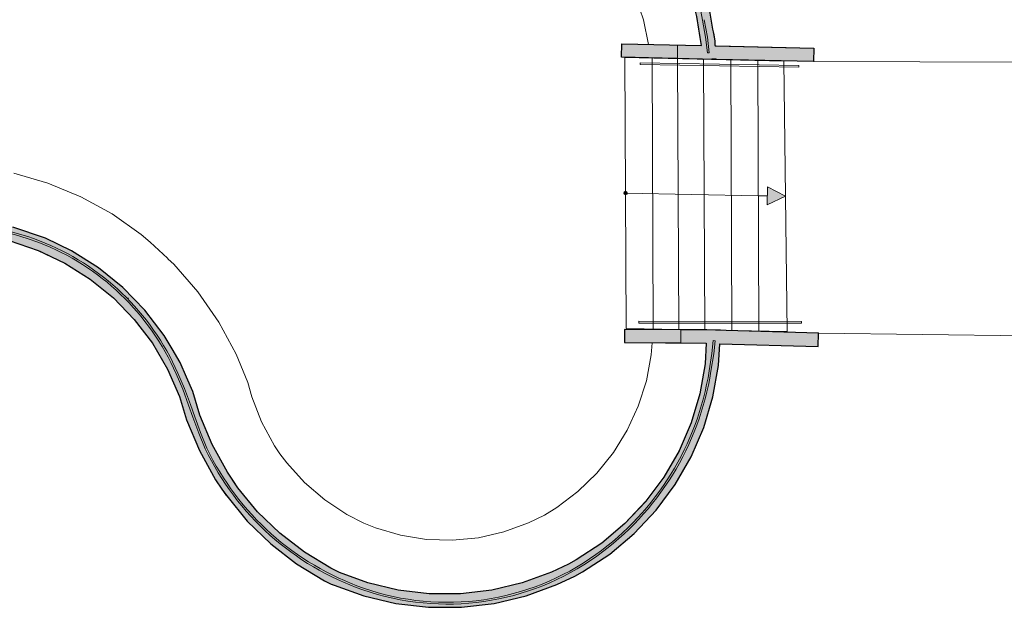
# Model space of a CAD drawing. Extents: x -6068 to 35118, y -17738 to 67348.
# Tile 120 of 243: x 2142 to 3231, y -2739 to -2089. Entities that reach past the tile are written whole.
import ezdxf

# ---------------------------------------------------------------- set-up
doc = ezdxf.new("R2010")
doc.units = 0
doc.header["$LTSCALE"] = 15
doc.linetypes.add('Continua', pattern=[0])
doc.linetypes.add('Cui_CONTINU', pattern=[0])
for name, color, linetype in [('EDL_EXTERIEUR', 9, 'Cui_CONTINU'), ('EDL_RDJ murs & cloisons', 5, 'CONTINUOUS'), ('PIS-fond de plan', 7, 'Cui_CONTINU')]:
    doc.layers.add(name, color=color, linetype=linetype)
for name, color, linetype, lineweight, true_color in [('Enveloppe (vert.) Courbe - NIVEAUX - Style par défaut', 7, 'Continua', 0, 0x000000), ('Enveloppe - NIVEAUX - Style par défaut', 7, 'Continua', 0, 0x000000), ('Garde-corps - Traverse - NIVEAUX - Style par défaut', 7, 'Continua', 0, 0x000000), ('Échelle - NIVEAUX - Style par défaut', 7, 'Continua', 0, 0x000000)]:
    doc.layers.add(name, color=color, linetype=linetype, lineweight=lineweight, true_color=true_color)

# ---------------------------------------------------------------- blocks, each defined once
blk = doc.blocks.new('EDL_RDJ plan_2025 10 17')
at = {"layer": 'EDL_RDJ murs & cloisons', "linetype": 'Continuous', "ltscale": 0.08}
h = blk.add_hatch(color=9, dxfattribs=at)
h.dxf.hatch_style = 1
edge = h.paths.add_edge_path()
edge.add_line((2556.7, -1669.1), (2572.4, -1669.2))
edge.add_line((2572.4, -1669.2), (2576.2, -1682.4))
edge.add_line((2576.2, -1682.4), (2579.9, -1695.7))
edge.add_arc((42696.7, 14278.5), 43180.2, 201.71211, 201.73612)
edge.add_arc((-127963.9, -53738.2), 140535.1, 21.720424, 21.727801, ccw=False)
edge.add_arc((12035.5, 2925.6), 10527.2, 206.24265, 206.33555)
edge.add_arc((15378.1, 5950.8), 14915.6, 211.05929, 211.18587)
edge.add_arc((360324.5, 278451.8), 454400.5, 218.074874, 218.078992)
edge.add_arc((217010.4, 212550.8), 303152, 224.996914, 225.003086)
edge.add_arc((-660696.6, -848561.5), 1075644.9, 51.9221974, 51.9239371, ccw=False)
edge.add_arc((-405330.8, -676816.3), 788713.5, 58.8449428, 58.8473154, ccw=False)
edge.add_arc((-81401.6, -184168.4), 200779.5, 65.223877, 65.231741, ccw=False)
edge.add_arc((288, -7080.2), 5758.1, 64.4369, 64.79868, ccw=False)
edge.add_arc((-28066.8, -50769.7), 57798.9, 57.718251, 57.75337, ccw=False)
edge.add_arc((7185.3, 3468.4), 6933.8, 230.79704, 231.08979)
edge.add_arc((-5911.8, -10438.3), 12201, 44.06774, 44.23411, ccw=False)
edge.add_arc((43474.5, 29034.8), 51089.8, 217.33866, 217.37839)
edge.add_arc((-4344.1, -6265.5), 8396.1, 30.44505, 30.6868, ccw=False)
edge.add_arc((43439, 15829.5), 44296.2, 203.75065, 203.79647)
edge.add_arc((17279.2, 2326.4), 15020.3, 196.91371, 197.04885)
edge.add_arc((1336974, 237663.2), 1355425.5, 190.187775, 190.1892725)
edge.add_arc((2947.9, -2113.1), 22.7, 177.7535, 192.049)
edge.add_line((2925.7, -2117.9), (3034.9, -2120.4))
edge.add_line((3034.9, -2120.4), (3034.6, -2135.2))
edge.add_line((3034.6, -2135.2), (2926.9, -2132.7))
edge.add_line((2926.9, -2132.7), (2821.9, -2130.1))
edge.add_line((2821.9, -2130.1), (2822.3, -2115.5))
edge.add_line((2822.3, -2115.5), (2910.7, -2117.5))
edge.add_arc((1871.1, -2276.2), 1051.6, 8.6769, 10.7011)
edge.add_arc((509871, 152748.8), 530082.5, 196.979256, 196.982893, ccw=False)
edge.add_arc((1079395.7, 472171), 1176324.4, 203.7727889, 203.7744279, ccw=False)
edge.add_arc((280490.4, 161958.1), 322420.7, 210.563172, 210.569152, ccw=False)
edge.add_arc((404168.6, 304391.9), 504890.8, 217.35654, 217.360359, ccw=False)
edge.add_arc((-1332563.6, -1298338.9), 1861156.8, 44.1503444, 44.1513803)
edge.add_arc((372418.1, 453585.2), 586603.9, 230.941865, 230.9451517, ccw=False)
edge.add_arc((-675372.2, -1076120.4), 1270363.1, 57.7349633, 57.7364809)
edge.add_arc((373657, 776720.1), 862443.1, 244.5271875, 244.529423, ccw=False)
edge.add_arc((4848, 2747.2), 5090.8, 245.1406, 245.4778, ccw=False)
edge.add_arc((7846.7, 6662.1), 9961.8, 238.74706, 238.94533, ccw=False)
edge.add_arc((7635.1, 4500.6), 8059.2, 231.80058, 232.04565, ccw=False)
edge.add_arc((154.9, -4304.8), 3513.2, 44.7189, 45.2811)
edge.add_arc((23423.2, 14506.3), 26432.2, 218.03953, 218.11425, ccw=False)
edge.add_arc((-61137.6, -40295.6), 74475.1, 31.140784, 31.166869)
edge.add_arc((3834.9, -1121.4), 1397.4, 206.0733, 206.8391, ccw=False)
edge.add_arc((177757, 68081.7), 188577.7, 201.718361, 201.72985, ccw=False)
edge.add_arc((2876.4, -1608.2), 324.1, 194.2174, 196.5343, ccw=False)
edge.add_line((2562.3, -1687.8), (2556.7, -1669.1))
h = blk.add_hatch(color=9, dxfattribs=at)
h.dxf.hatch_style = 1
h.paths.add_polyline_path([(2825.2, -2431.3), (2825.2, -2445.9), (2915.8, -2446.5), (2914.5, -2469.6), (2908.6, -2502.7), (2899, -2534.8), (2885.7, -2565.7), (2868.9, -2594.8), (2849, -2621.5), (2825.8, -2646.2), (2800.1, -2667.8), (2772, -2686.2), (2763.5, -2690.9), (2744.7, -2699.9), (2712.1, -2711.7), (2678.4, -2719.7), (2643.9, -2723.7), (2609.3, -2723.7), (2574.9, -2719.7), (2541.1, -2711.7), (2509.8, -2700.4), (2500.4, -2695.6), (2471, -2677.9), (2443.8, -2656.9), (2419.2, -2633), (2397.4, -2606.4), (2385.9, -2589.4), (2368.9, -2558.6), (2355.4, -2526.1), (2347.6, -2500.1), (2340.5, -2484.1), (2333.5, -2468.1), (2324.6, -2453), (2315.7, -2438), (2294.5, -2410.2), (2270.1, -2385.1), (2243, -2363.1), (2213.4, -2344.4), (2184.5, -2330.4), (2148.5, -2318.1), (2113.7, -2310.8), (2078.3, -2307.6), (2042.8, -2308.7), (2007.6, -2313.9), (1973.3, -2323.3), (1940.4, -2336.7), (1921.2, -2346.8), (1906.5, -2353), (1891.8, -2359.2), (1861.1, -2368), (1829.6, -2372.9), (1810.1, -2373.9), (1782.6, -2373.6), (1749.3, -2369.7), (1716.7, -2362), (1685.2, -2350.6), (1655.3, -2335.5), (1627.3, -2317.1), (1601.6, -2295.5), (1578.6, -2271.2), (1566, -2255), (1561.1, -2247.8), (1543.9, -2218.1), (1530.3, -2186.6), (1520.5, -2153.7), (1514.5, -2119.9), (1512.7, -2095.9), (1510.6, -2034.2), (1510.8, -1930.9), (1510.9, -1827.6), (1495.6, -1827.8), (1495.3, -2034.2), (1495.3, -2034.7), (1495.3, -2042.7), (1497.1, -2096.4), (1499, -2121.7), (1505.3, -2157.3), (1515.7, -2191.9), (1530, -2225.1), (1548.4, -2257.1), (1566.6, -2281.2), (1590.9, -2306.9), (1617.9, -2329.6), (1647.5, -2349), (1679, -2364.9), (1712.2, -2377), (1746.6, -2385.1), (1781.7, -2389.2), (1810.6, -2389.5), (1831, -2388.4), (1864.5, -2383.2), (1897, -2373.9), (1928.2, -2360.7), (1947.1, -2350.8), (1978.3, -2338.1), (2010.8, -2329.2), (2044.2, -2324.2), (2077.8, -2323.2), (2111.4, -2326.2), (2144.4, -2333.2), (2176.4, -2344), (2205.9, -2358.1), (2233.9, -2375.7), (2259.6, -2396.6), (2282.7, -2420.4), (2302.8, -2446.7), (2319.6, -2475.2), (2332.9, -2505.4), (2340.7, -2531.3), (2354.8, -2565.4), (2372.7, -2597.7), (2379.5, -2608), (2385, -2615.4), (2407.8, -2643.4), (2433.7, -2668.6), (2462.3, -2690.6), (2493.2, -2709.3), (2500.5, -2713), (2503.9, -2714.2), (2536.8, -2726.1), (2572.2, -2734.5), (2608.4, -2738.7), (2644.8, -2738.7), (2681, -2734.5), (2716.4, -2726.1), (2750.6, -2713.6), (2770.4, -2704.3), (2778.8, -2699.6), (2809, -2679.8), (2836.1, -2657.1), (2848.2, -2644.2), (2860.3, -2631.4), (2881.4, -2603), (2899.1, -2572.4), (2913.1, -2540), (2923.2, -2506.1), (2929.4, -2471.3), (2930.8, -2447.3), (3039.6, -2450.4), (3040.1, -2435.4), (2937.7, -2432.5), (2931.4, -2432.3), (2916.4, -2431.9), (2887.5, -2431.7)])
at = {"layer": 'Échelle - NIVEAUX - Style par défaut', "ltscale": 0.1, "true_color": 0x000000}
blk.add_hatch(color=18, dxfattribs=at).paths.add_polyline_path([(3003.4, -2284.1), (2983.7, -2273.7), (2983.2, -2293.7)])
at = {"layer": 'Échelle - NIVEAUX - Style par défaut', "ltscale": 0.1, "true_color": 0xbc8f8f}
h = blk.add_hatch(color=253, dxfattribs=at)
edge = h.paths.add_edge_path()
edge.add_arc((2826.5, -2280.5), 2, 0, 360)
at = {"layer": 'EDL_EXTERIEUR', "linetype": 'Continua', "lineweight": 0, "ltscale": 0.1}
for p, q in [((3683.2, -2137), (3034.6, -2135.2)), ((3040.3, -2435.4), (3681.2, -2443.6))]:
    blk.add_line(p, q, dxfattribs=at)
at = {"layer": 'EDL_RDJ murs & cloisons', "linetype": 'Continuous', "ltscale": 0.08}
for points in [[(2661.2, -1821.6, -0.000008), (2686.9, -1841.7, -0.00001), (2714.8, -1858.6, -0.000034)], [(2919, -2077.4, 0.000007), (2925.2, -2112.3, 0.062457), (2925.7, -2117.9), (3034.9, -2120.4), (3034.6, -2135.2), (2926.9, -2132.7), (2821.9, -2130.1), (2822.3, -2115.5), (2910.7, -2117.5, 0.008833), (2904.4, -2080.9, -0.000016), (2894.6, -2048.7, -0.000007), (2881, -2017.9, -0.000026), (2863.9, -1989, -0.000017), (2843.5, -1962.2, 0.000005), (2820, -1938.1, -0.000014), (2793.9, -1916.9, 0.000007), (2765.5, -1898.9, -0.00001), (2735.1, -1884.4, -0.001471)]]:
    blk.add_lwpolyline(points, format="xyb", dxfattribs=at)
for points in [[(2825.2, -2431.3), (2825.2, -2445.9), (2915.8, -2446.5), (2914.5, -2469.6), (2908.6, -2502.7), (2899, -2534.8), (2885.7, -2565.7), (2868.9, -2594.8), (2849, -2621.5), (2825.8, -2646.2), (2800.1, -2667.8), (2772, -2686.2), (2763.5, -2690.9), (2744.7, -2699.9), (2712.1, -2711.7), (2678.4, -2719.7), (2643.9, -2723.7), (2609.3, -2723.7), (2574.9, -2719.7), (2541.1, -2711.7), (2509.8, -2700.4), (2500.4, -2695.6), (2471, -2677.9), (2443.8, -2656.9), (2419.2, -2633), (2397.4, -2606.4), (2385.9, -2589.4), (2368.9, -2558.6), (2355.4, -2526.1), (2347.6, -2500.1), (2340.5, -2484.1), (2333.5, -2468.1), (2324.6, -2453), (2315.7, -2438), (2294.5, -2410.2), (2270.1, -2385.1), (2243, -2363.1), (2213.4, -2344.4), (2184.5, -2330.4), (2148.5, -2318.1)], [(2144.4, -2333.2), (2176.4, -2344), (2205.9, -2358.1), (2233.9, -2375.7), (2259.6, -2396.6), (2282.7, -2420.4), (2302.8, -2446.7), (2319.6, -2475.2), (2332.9, -2505.4), (2340.7, -2531.3), (2354.8, -2565.4), (2372.7, -2597.7), (2379.5, -2608), (2385, -2615.4), (2407.8, -2643.4), (2433.7, -2668.6), (2462.3, -2690.6), (2493.2, -2709.3), (2500.5, -2713), (2503.9, -2714.2), (2536.8, -2726.1), (2572.2, -2734.5), (2608.4, -2738.7), (2644.8, -2738.7), (2681, -2734.5), (2716.4, -2726.1), (2750.6, -2713.6), (2770.4, -2704.3), (2778.8, -2699.6), (2809, -2679.8), (2836.1, -2657.1), (2848.2, -2644.2), (2860.3, -2631.4), (2881.4, -2603), (2899.1, -2572.4), (2913.1, -2540), (2923.2, -2506.1), (2929.4, -2471.3), (2930.8, -2447.3), (3039.6, -2450.4), (3040.1, -2435.4), (2937.7, -2432.5), (2931.4, -2432.3), (2916.4, -2431.9), (2887.5, -2431.7), (2825.2, -2431.3)]]:
    blk.add_lwpolyline(points, dxfattribs=at)
at = {"layer": 'Enveloppe (vert.) Courbe - NIVEAUX - Style par défaut', "color": 18, "linetype": 'Continua', "lineweight": 20, "ltscale": 0.1, "true_color": 0x000000}
for p, q in [((2837, -2060.9), (2846.4, -2089.1)), ((2925.2, -2112.3), (2919, -2077.4)), ((2846.4, -2089.1), (2851.7, -2116.2)), ((2925.7, -2117.9), (2925.2, -2112.3)), ((2187.2, -2269.6), (2149.4, -2258.7)), ((2223.6, -2284.6), (2187.2, -2269.6)), ((2258.1, -2303.7), (2223.6, -2284.6)), ((2290.2, -2326.5), (2258.1, -2303.7)), ((2182.2, -2329.5), (2148.5, -2318.1)), ((2184.5, -2330.4), (2182.2, -2329.5)), ((2213.4, -2344.4), (2184.5, -2330.4)), ((2300.4, -2334.9), (2290.2, -2326.5)), ((2144.4, -2333.2), (2176.4, -2344)), ((2319.6, -2352.7), (2300.4, -2334.9)), ((2176.4, -2344), (2178.5, -2344.8)), ((2178.5, -2344.8), (2205.9, -2358.1)), ((2243, -2363.1), (2213.4, -2344.4)), ((2320.3, -2353.6), (2319.6, -2352.7)), ((2326.5, -2359.3), (2320.3, -2353.6)), ((2205.9, -2358.1), (2233.9, -2375.7)), ((2270.1, -2385.1), (2243, -2363.1)), ((2353.1, -2389.8), (2326.5, -2359.3)), ((2233.9, -2375.7), (2259.6, -2396.6)), ((2294.5, -2410.2), (2270.1, -2385.1)), ((2259.6, -2396.6), (2282.7, -2420.4)), ((2275.8, -2396.6), (2276.2, -2397.1)), ((2376.2, -2423.2), (2353.1, -2389.8)), ((2315.7, -2438), (2294.5, -2410.2)), ((2282.7, -2420.4), (2302.8, -2446.7)), ((2395.5, -2458.8), (2376.2, -2423.2)), ((2333.5, -2468.1), (2315.7, -2438)), ((2302.8, -2446.7), (2319.6, -2475.2)), ((2856, -2446.1), (2854.8, -2459.6)), ((2915.8, -2446.5), (2914.5, -2469.6)), ((2929.4, -2471.3), (2930.8, -2447.3)), ((2408.5, -2490.1), (2395.5, -2458.8)), ((2854.8, -2459.6), (2849.5, -2488.3)), ((2347.6, -2500.1), (2333.5, -2468.1)), ((2914.5, -2469.6), (2908.6, -2502.7)), ((2923.2, -2506.1), (2929.4, -2471.3)), ((2319.6, -2475.2), (2332.9, -2505.4)), ((2412.9, -2505.8), (2408.5, -2490.1)), ((2849.5, -2488.3), (2840.6, -2516.2)), ((2332.9, -2505.4), (2340.7, -2531.3)), ((2355.4, -2526.1), (2347.6, -2500.1)), ((2423.6, -2533.4), (2412.9, -2505.8)), ((2908.6, -2502.7), (2899, -2534.8)), ((2913.1, -2540), (2923.2, -2506.1)), ((2840.6, -2516.2), (2828.4, -2542.7)), ((2368.9, -2558.6), (2355.4, -2526.1)), ((2340.7, -2531.3), (2354.8, -2565.4)), ((2437.9, -2560), (2423.6, -2533.4)), ((2899, -2534.8), (2885.7, -2565.7)), ((2828.4, -2542.7), (2813, -2567.5)), ((2899.1, -2572.4), (2913.1, -2540)), ((2385.9, -2589.4), (2368.9, -2558.6)), ((2444, -2569), (2437.9, -2560)), ((2354.8, -2565.4), (2372.7, -2597.7)), ((2451.6, -2579.1), (2444, -2569)), ((2813, -2567.5), (2794.7, -2590.3)), ((2885.7, -2565.7), (2868.9, -2594.8)), ((2471.3, -2600.7), (2451.6, -2579.1)), ((2881.4, -2603), (2899.1, -2572.4)), ((2392.4, -2599.2), (2385.9, -2589.4)), ((2794.7, -2590.3), (2773.7, -2610.6)), ((2372.7, -2597.7), (2379.5, -2608)), ((2397.4, -2606.4), (2392.4, -2599.2)), ((2493.5, -2619.7), (2471.3, -2600.7)), ((2860.3, -2631.4), (2881.4, -2603)), ((2379.5, -2608), (2384.8, -2615.3)), ((2384.8, -2615.3), (2385, -2615.4)), ((2385, -2615.4), (2407.8, -2643.4)), ((2419.2, -2633), (2397.4, -2606.4)), ((2773.7, -2610.6), (2750.4, -2628.2)), ((2517.9, -2635.9), (2493.5, -2619.7)), ((2848.8, -2621.7), (2825.8, -2646.2)), ((2443.8, -2656.9), (2419.2, -2633)), ((2536.8, -2645.7), (2517.9, -2635.9)), ((2736.7, -2636.7), (2719, -2645.4)), ((2750.4, -2628.2), (2736.7, -2636.7)), ((2836.1, -2657.1), (2860.3, -2631.4)), ((2407.8, -2643.4), (2433.7, -2668.6)), ((2549.7, -2650.9), (2536.8, -2645.7)), ((2719, -2645.4), (2691.9, -2655.4)), ((2825.8, -2646.2), (2800.1, -2667.8)), ((2471, -2677.9), (2443.8, -2656.9)), ((2577.4, -2659.1), (2549.7, -2650.9)), ((2691.9, -2655.4), (2663.7, -2661.9)), ((2809, -2679.8), (2836.1, -2657.1)), ((2433.7, -2668.6), (2462.3, -2690.6)), ((2606, -2663.7), (2577.4, -2659.1)), ((2634.9, -2664.6), (2606, -2663.7)), ((2663.7, -2661.9), (2634.9, -2664.6)), ((2800.1, -2667.8), (2772, -2686.2)), ((2500.4, -2695.6), (2471, -2677.9)), ((2778.8, -2699.6), (2809, -2679.8)), ((2462.3, -2690.6), (2493.2, -2709.3)), ((2763.5, -2690.9), (2744.7, -2699.9)), ((2772, -2686.2), (2763.5, -2690.9)), ((2509.8, -2700.4), (2500.4, -2695.6)), ((2541.1, -2711.7), (2509.8, -2700.4)), ((2744.7, -2699.9), (2712.1, -2711.7)), ((2770.4, -2704.3), (2778.8, -2699.6)), ((2493.2, -2709.3), (2500.5, -2713)), ((2500.5, -2713), (2502.6, -2713.6)), ((2574.9, -2719.7), (2541.1, -2711.7)), ((2712.1, -2711.7), (2678.4, -2719.7)), ((2750.6, -2713.6), (2770.4, -2704.3)), ((2502.6, -2713.6), (2503.9, -2714.2)), ((2503.9, -2714.2), (2536.8, -2726.1)), ((2609.3, -2723.7), (2574.9, -2719.7)), ((2643.9, -2723.7), (2609.3, -2723.7)), ((2678.4, -2719.7), (2643.9, -2723.7)), ((2716.4, -2726.1), (2750.6, -2713.6)), ((2536.8, -2726.1), (2572.2, -2734.5)), ((2572.2, -2734.5), (2608.4, -2738.7)), ((2644.8, -2738.7), (2681, -2734.5)), ((2681, -2734.5), (2716.4, -2726.1)), ((2608.4, -2738.7), (2644.8, -2738.7))]:
    blk.add_line(p, q, dxfattribs=at)
at = {"layer": 'Enveloppe (vert.) Courbe - NIVEAUX - Style par défaut', "color": 9, "linetype": 'Continua', "lineweight": 13, "ltscale": 0.1, "true_color": 0xc0c0c0}
blk.add_line((2912, -2132.7), (2926.9, -2131.9), dxfattribs=at)
blk.add_line((2912, -2132.7), (2926.9, -2131.9), dxfattribs=at)
blk.add_line((2912, -2132.7), (2926.9, -2131.9), dxfattribs=at)
blk.add_line((2912, -2132.7), (2926.9, -2131.9), dxfattribs=at)
at = {"layer": 'Enveloppe - NIVEAUX - Style par défaut', "color": 18, "linetype": 'Continua', "lineweight": 20, "ltscale": 0.1, "true_color": 0x000000}
for p, q in [((2822.3, -2115.5), (2821.9, -2130.1)), ((2851.7, -2116.2), (2822.3, -2115.5)), ((2884.1, -2116.9), (2851.7, -2116.2)), ((2910.7, -2117.5), (2884.1, -2116.9)), ((2910.7, -2117.5), (2884.1, -2116.9)), ((3034.9, -2120.4), (2927.3, -2117.9)), ((3034.6, -2135.2), (3034.9, -2120.4)), ((2821.9, -2130.1), (2883.8, -2131.5)), ((2911.9, -2132.4), (2918, -2132.5)), ((2926.9, -2132.7), (2918, -2132.5)), ((2926.9, -2132.7), (2918, -2132.5)), ((2926.9, -2132.7), (2918, -2132.5)), ((2926.9, -2132.7), (2918, -2132.5)), ((2926.9, -2132.7), (3034.6, -2135.2)), ((2825.2, -2431.3), (2825.2, -2445.9)), ((2887.2, -2431.7), (2825.2, -2431.3)), ((2916.4, -2431.9), (2887.2, -2431.7)), ((2887.5, -2431.7), (2887.2, -2431.7)), ((2931.3, -2432.3), (2916.4, -2431.9)), ((2931.3, -2432.3), (2916.4, -2431.9)), ((2931.3, -2432.3), (2916.4, -2431.9)), ((2931.3, -2432.3), (2916.4, -2431.9)), ((3040.1, -2435.4), (2931.3, -2432.3)), ((3039.6, -2450.4), (3040.1, -2435.4)), ((2825.2, -2445.9), (2856, -2446.1)), ((2887.5, -2446.3), (2856, -2446.1)), ((2887.5, -2446.3), (2915.8, -2446.5)), ((2887.5, -2446.3), (2915.8, -2446.5)), ((2930.9, -2447.3), (2930.8, -2447.3)), ((2930.9, -2447.3), (2930.8, -2447.3)), ((2930.9, -2447.3), (2930.8, -2447.3)), ((2930.9, -2447.3), (2930.8, -2447.3)), ((2930.9, -2447.3), (3039.6, -2450.4))]:
    blk.add_line(p, q, dxfattribs=at)
at = {"layer": 'Enveloppe - NIVEAUX - Style par défaut', "color": 9, "linetype": 'Continua', "lineweight": 13, "ltscale": 0.1, "true_color": 0xc0c0c0}
for p, q in [((2884.1, -2116.9), (2883.8, -2131.5)), ((2884.1, -2116.9), (2883.8, -2131.5)), ((2884.1, -2116.9), (2883.8, -2131.5)), ((2887.5, -2431.7), (2887.5, -2446.3)), ((2887.5, -2431.7), (2887.5, -2446.3)), ((2887.5, -2431.7), (2887.5, -2446.3))]:
    blk.add_line(p, q, dxfattribs=at)
at = {"layer": 'Garde-corps - Traverse - NIVEAUX - Style par défaut', "color": 18, "linetype": 'Continua', "lineweight": 13, "ltscale": 0.1, "true_color": 0x000000}
for p, q in [((2911.6, -2089.2), (2915.1, -2108.3)), ((2913.5, -2088.8), (2917.1, -2108)), ((2915.1, -2108.3), (2917, -2125.5)), ((2917.1, -2108), (2919, -2125.3)), ((2919, -2125.3), (2917, -2125.5)), ((2842.5, -2136.4), (2842.5, -2138.4)), ((2842.5, -2136.4), (3018.3, -2139.4)), ((2842.5, -2138.4), (3018.2, -2141.4)), ((3018.3, -2139.4), (3018.2, -2141.4)), ((2841.1, -2422.4), (2841.1, -2424.4)), ((2841.1, -2422.4), (3021.2, -2422.6)), ((2841.1, -2424.4), (3021.2, -2424.6)), ((3021.2, -2422.6), (3021.2, -2424.6)), ((2923.5, -2443.7), (2922.1, -2458)), ((2925.5, -2443.9), (2923.5, -2443.7)), ((2925.5, -2443.9), (2924.1, -2458.3)), ((2922.1, -2458), (2919.1, -2477.2)), ((2924.1, -2458.3), (2921, -2477.5)), ((2336.4, -2497.5), (2329, -2480.5)), ((2338.3, -2496.8), (2330.8, -2479.7)), ((2342.9, -2515), (2336.4, -2497.5)), ((2344.8, -2514.3), (2338.3, -2496.8)), ((2347.7, -2528.6), (2342.9, -2515)), ((2349.6, -2528), (2344.8, -2514.3)), ((2356.2, -2545.4), (2349.6, -2528)), ((2354.3, -2546.1), (2347.7, -2528.6)), ((2361.1, -2563.4), (2354.3, -2546.1)), ((2363, -2562.6), (2356.2, -2545.4))]:
    blk.add_line(p, q, dxfattribs=at)
for centre, radius, start, end in [((2654.3, -2133.8), 261.1, 9.8348, 44.1283), ((2070.9, -2616.7), 302.9, 69.3412, 110.2107), ((2070.9, -2616.7), 300.9, 69.3427, 110.2077), ((2078.7, -2590.1), 273.3, 23.6565, 68.8938), ((2078.7, -2590.1), 275.3, 23.6563, 68.8954), ((2613.2, -2428.6), 309.7, 305.6222, 350.9628), ((2613.2, -2428.6), 311.7, 305.6224, 350.9627), ((2635.9, -2431.6), 304.7, 205.6258, 250.7873), ((2635.9, -2431.6), 302.7, 205.6395, 250.7873), ((2629.2, -2450.9), 282.3, 250.7871, 305.6224), ((2629.2, -2450.9), 284.3, 250.7872, 305.6222)]:
    blk.add_arc(centre, radius, start, end, dxfattribs=at)
at = {"layer": 'Échelle - NIVEAUX - Style par défaut', "color": 18, "linetype": 'Continua', "lineweight": 13, "ltscale": 0.1, "true_color": 0x000000}
for p, q in [((2825.8, -2130.5), (3001.6, -2134.6)), ((2825.8, -2130.5), (2827.2, -2430.5)), ((2855.8, -2131.2), (2857.2, -2431.1)), ((2884, -2131.9), (2885.3, -2431.6)), ((2912.9, -2132.5), (2914.2, -2432.1)), ((2942.9, -2133.2), (2944.2, -2432.6)), ((2972.8, -2133.9), (2974.1, -2433.1)), ((3001.6, -2134.6), (3005.3, -2433.7)), ((2983.7, -2273.7), (2983.2, -2293.7)), ((3003.4, -2284.1), (2983.7, -2273.7)), ((2826.5, -2280.5), (2973.4, -2283.5)), ((2973.4, -2283.5), (2973.9, -2283.5)), ((2973.9, -2283.5), (2974.3, -2283.5)), ((2974.3, -2283.5), (2974.7, -2283.5)), ((2974.7, -2283.5), (2975.2, -2283.5)), ((2975.2, -2283.5), (2976, -2283.6)), ((2976, -2283.6), (2976.5, -2283.6)), ((2976.5, -2283.6), (2977.8, -2283.6)), ((2977.8, -2283.6), (2978.2, -2283.6)), ((2978.2, -2283.6), (2979.5, -2283.6)), ((2979.5, -2283.6), (2980, -2283.6)), ((2980, -2283.6), (2981.3, -2283.7)), ((2981.3, -2283.7), (2981.7, -2283.7)), ((2981.7, -2283.7), (2982.6, -2283.7)), ((2982.6, -2283.7), (2983, -2283.7)), ((2983, -2283.7), (2983.5, -2283.7)), ((2983.2, -2293.7), (3003.4, -2284.1)), ((2827.2, -2430.5), (3005.3, -2433.7))]:
    blk.add_line(p, q, dxfattribs=at)
blk.add_circle((2826.5, -2280.5), 2, dxfattribs=at)

msp = doc.modelspace()

# ---------------------------------------------------------------- block references
at = {"layer": 'PIS-fond de plan'}
msp.add_blockref('EDL_RDJ plan_2025 10 17', (-14.3, 0), dxfattribs=at)

doc.saveas('drawing.dxf')
